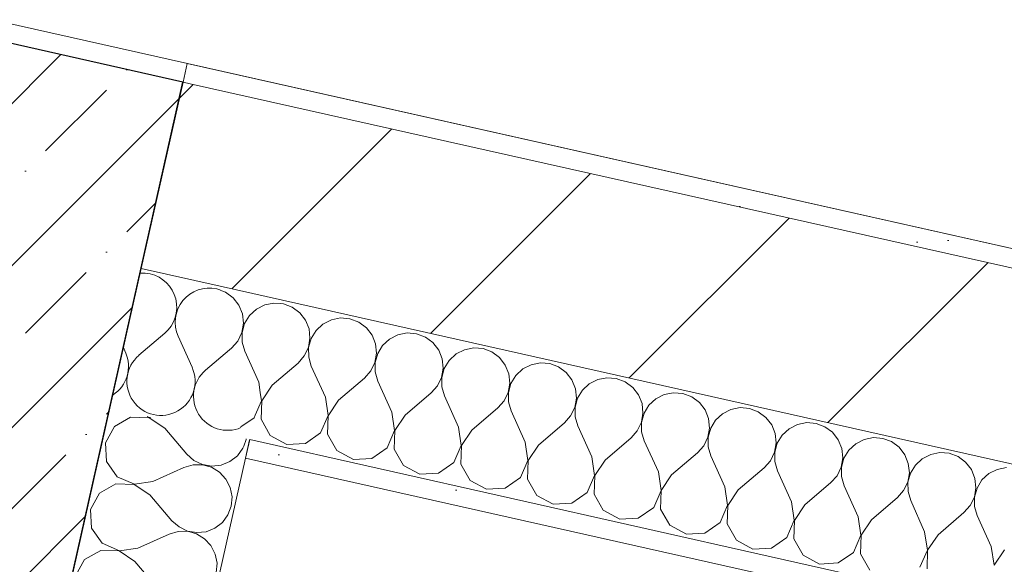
# Model space of a CAD drawing. Header units: millimetres. Extents: x -7218036 to -6523761, y 6117771 to 6337028.
# Tile 103 of 223: x -7142686 to -7141656, y 6127905 to 6128475. Entities that reach past the tile are written whole.
import ezdxf

# ---------------------------------------------------------------- set-up
doc = ezdxf.new("R2010")
doc.units = ezdxf.units.MM
doc.header["$MEASUREMENT"] = 0
doc.layers.add('S - квартира_помещение.АР', color=7, linetype='Continuous')
doc.layers.add('АР-Стены_внешние_.АР', color=7, linetype='Continuous')
doc.layers.add('АР-Стены_внешние_.АР_Ном._пера__1', color=7, linetype='Continuous', lineweight=30)
pattern_1 = [(45, (-6566190.34, 6563027.8), (-111.369318, 111.369318), [0, -105, 0, -157.5]), (110, (-6565840.34, 6563027.8), (148.001588, 53.868173), [0, -77, 0, -133])]
pattern_2 = [(45, (-6566190.34, 6562677.8), (-127.27922, 127.27922), [])]

# ---------------------------------------------------------------- blocks, each defined once
blk = doc.blocks.new('*X280', base_point=(-6566190.3, 6562677.8))
at = {"layer": 'АР-Стены_внешние_.АР_Ном._пера__1', "color": 7, "linetype": 'Continuous', "lineweight": 0}
for p, q in [((-7142451.8, 6128028.3), (-7142449.2, 6128035.3)), ((-7142449.2, 6128035.3), (-7142449.2, 6128035.9))]:
    blk.add_line(p, q, dxfattribs=at)
blk = doc.blocks.new('*X281', base_point=(-6566190.3, 6562677.8))
at = {"layer": 'АР-Стены_внешние_.АР_Ном._пера__1', "color": 7, "linetype": 'Continuous', "lineweight": 0}
for p, q in [((-7142570.2, 6128058.6), (-7142587.1, 6128048.9)), ((-7142550.6, 6128058), (-7142570.2, 6128058.6)), ((-7142553, 6128059.3), (-7142550.6, 6128058.2)), ((-7142550.6, 6128058.2), (-7142549.3, 6128058.4)), ((-7142534.4, 6128047.1), (-7142550.6, 6128058)), ((-7142587.1, 6128048.9), (-7142596.4, 6128031.8)), ((-7142534.4, 6128047.1), (-7142511.2, 6128020)), ((-7142596.4, 6128031.8), (-7142595.3, 6128012.3)), ((-7142458.5, 6128018.2), (-7142452.7, 6128026.1)), ((-7142452.7, 6128026.1), (-7142451.8, 6128028.3)), ((-7142595.3, 6128012.3), (-7142584.2, 6127996.3)), ((-7142511.2, 6128020), (-7142503.9, 6128013.4)), ((-7142503.9, 6128013.4), (-7142495, 6128009.1)), ((-7142475.5, 6128008.5), (-7142466.3, 6128012.1)), ((-7142466.3, 6128012.1), (-7142458.5, 6128018.2)), ((-7142546.9, 6127991.4), (-7142514.4, 6128006)), ((-7142504.9, 6128008.8), (-7142514.4, 6128006)), ((-7142495, 6128008.9), (-7142504.9, 6128008.8)), ((-7142495, 6128009.1), (-7142485.3, 6128007.5)), ((-7142485.5, 6128006.2), (-7142495, 6128008.9)), ((-7142477.1, 6128001.1), (-7142485.5, 6128006.2)), ((-7142485.3, 6128007.5), (-7142475.5, 6128008.5)), ((-7142470.4, 6127993.9), (-7142477.1, 6128001.1)), ((-7142584.2, 6127996.3), (-7142566.2, 6127988.5)), ((-7142566.2, 6127988.5), (-7142546.9, 6127991.4)), ((-7142465.9, 6127985.1), (-7142470.4, 6127993.9)), ((-7142602.8, 6127979.2), (-7142612.1, 6127962.1)), ((-7142585.8, 6127988.9), (-7142602.8, 6127979.2)), ((-7142566.3, 6127988.3), (-7142585.8, 6127988.9)), ((-7142550.1, 6127977.4), (-7142566.3, 6127988.3)), ((-7142464, 6127975.4), (-7142465.9, 6127985.1)), ((-7142550.1, 6127977.4), (-7142526.9, 6127950.3)), ((-7142464.9, 6127965.6), (-7142464, 6127975.4)), ((-7142612.1, 6127962.1), (-7142611, 6127942.6)), ((-7142468.3, 6127956.4), (-7142464.9, 6127965.6)), ((-7142526.9, 6127950.3), (-7142519.5, 6127943.7)), ((-7142482, 6127942.4), (-7142474.2, 6127948.5)), ((-7142474.2, 6127948.5), (-7142468.3, 6127956.4)), ((-7142611, 6127942.6), (-7142599.8, 6127926.6)), ((-7142520.5, 6127939.1), (-7142530, 6127936.3)), ((-7142510.7, 6127939.2), (-7142520.5, 6127939.1)), ((-7142519.5, 6127943.7), (-7142510.6, 6127939.4)), ((-7142501.2, 6127936.5), (-7142510.7, 6127939.2)), ((-7142510.6, 6127939.4), (-7142500.9, 6127937.8)), ((-7142500.9, 6127937.8), (-7142491.1, 6127938.8)), ((-7142491.1, 6127938.8), (-7142482, 6127942.4)), ((-7142562.6, 6127921.7), (-7142530, 6127936.3)), ((-7142492.8, 6127931.4), (-7142501.2, 6127936.5)), ((-7142486.1, 6127924.2), (-7142492.8, 6127931.4)), ((-7142601.5, 6127919.2), (-7142618.4, 6127909.5)), ((-7142582, 6127918.6), (-7142601.5, 6127919.2)), ((-7142599.8, 6127926.6), (-7142581.9, 6127918.8)), ((-7142565.7, 6127907.7), (-7142582, 6127918.6)), ((-7142581.9, 6127918.8), (-7142562.6, 6127921.7)), ((-7142481.6, 6127915.4), (-7142486.1, 6127924.2)), ((-7142618.4, 6127909.5), (-7142627.7, 6127892.4)), ((-7142565.7, 6127907.7), (-7142542.5, 6127880.6)), ((-7142479.7, 6127905.8), (-7142481.6, 6127915.4)), ((-7142480.5, 6127895.9), (-7142479.7, 6127905.8)), ((-7142627.7, 6127892.4), (-7142626.6, 6127872.9)), ((-7142489.8, 6127878.8), (-7142484, 6127886.7)), ((-7142484, 6127886.7), (-7142480.5, 6127895.9)), ((-7142542.5, 6127880.6), (-7142535.2, 6127874)), ((-7142497.6, 6127872.8), (-7142489.8, 6127878.8)), ((-7142626.6, 6127872.9), (-7142615.5, 6127856.9)), ((-7142578.2, 6127852), (-7142545.7, 6127866.6)), ((-7142536.2, 6127869.4), (-7142545.7, 6127866.6)), ((-7142526.3, 6127869.5), (-7142536.2, 6127869.4)), ((-7142535.2, 6127874), (-7142526.3, 6127869.8)), ((-7142526.3, 6127869.8), (-7142516.6, 6127868.1)), ((-7142516.8, 6127866.9), (-7142526.3, 6127869.5)), ((-7142508.4, 6127861.7), (-7142516.8, 6127866.9)), ((-7142516.6, 6127868.1), (-7142506.8, 6127869.1)), ((-7142506.8, 6127869.1), (-7142497.6, 6127872.8)), ((-7142615.5, 6127856.9), (-7142597.5, 6127849.2)), ((-7142501.7, 6127854.5), (-7142508.4, 6127861.7)), ((-7142617.1, 6127849.5), (-7142634.1, 6127839.9)), ((-7142597.6, 6127848.9), (-7142617.1, 6127849.5)), ((-7142581.4, 6127838.1), (-7142597.6, 6127848.9)), ((-7142597.5, 6127849.2), (-7142578.2, 6127852)), ((-7142497.3, 6127845.7), (-7142501.7, 6127854.5)), ((-7142495.4, 6127836.1), (-7142497.3, 6127845.7)), ((-7142634.1, 6127839.9), (-7142643.4, 6127822.7)), ((-7142581.4, 6127838.1), (-7142558.2, 6127810.9)), ((-7142496.2, 6127826.2), (-7142495.4, 6127836.1)), ((-7142499.6, 6127817), (-7142496.2, 6127826.2)), ((-7142643.4, 6127822.7), (-7142642.3, 6127803.2)), ((-7142505.5, 6127809.1), (-7142499.6, 6127817)), ((-7142558.2, 6127810.9), (-7142550.8, 6127804.3)), ((-7142550.8, 6127804.3), (-7142541.9, 6127800.1)), ((-7142513.3, 6127803.1), (-7142505.5, 6127809.1)), ((-7142642.3, 6127803.2), (-7142631.1, 6127787.2)), ((-7142593.9, 6127782.3), (-7142561.3, 6127796.9)), ((-7142551.9, 6127799.7), (-7142561.3, 6127796.9)), ((-7142542, 6127799.8), (-7142551.9, 6127799.7)), ((-7142532.5, 6127797.2), (-7142542, 6127799.8)), ((-7142541.9, 6127800.1), (-7142532.2, 6127798.4)), ((-7142524.1, 6127792), (-7142532.5, 6127797.2)), ((-7142532.2, 6127798.4), (-7142522.4, 6127799.4)), ((-7142522.4, 6127799.4), (-7142513.3, 6127803.1)), ((-7142631.1, 6127787.2), (-7142613.2, 6127779.5)), ((-7142517.4, 6127784.8), (-7142524.1, 6127792)), ((-7142512.9, 6127776), (-7142517.4, 6127784.8)), ((-7142632.8, 6127779.8), (-7142649.7, 6127770.2)), ((-7142613.3, 6127779.2), (-7142632.8, 6127779.8)), ((-7142597, 6127768.4), (-7142613.3, 6127779.2)), ((-7142613.2, 6127779.5), (-7142593.9, 6127782.3)), ((-7142511, 6127766.4), (-7142512.9, 6127776)), ((-7142649.7, 6127770.2), (-7142659, 6127753)), ((-7142597, 6127768.4), (-7142573.8, 6127741.2)), ((-7142511.8, 6127756.5), (-7142511, 6127766.4)), ((-7142659, 6127753), (-7142657.9, 6127733.5)), ((-7142515.3, 6127747.3), (-7142511.8, 6127756.5)), ((-7142521.1, 6127739.4), (-7142515.3, 6127747.3)), ((-7142657.9, 6127733.5), (-7142646.8, 6127717.5)), ((-7142573.8, 6127741.2), (-7142566.5, 6127734.7)), ((-7142566.5, 6127734.7), (-7142557.6, 6127730.4)), ((-7142538.1, 6127729.7), (-7142528.9, 6127733.4)), ((-7142528.9, 6127733.4), (-7142521.1, 6127739.4)), ((-7142609.5, 6127712.6), (-7142577, 6127727.3)), ((-7142567.5, 6127730), (-7142577, 6127727.3)), ((-7142557.7, 6127730.1), (-7142567.5, 6127730)), ((-7142548.2, 6127727.5), (-7142557.7, 6127730.1)), ((-7142557.6, 6127730.4), (-7142547.9, 6127728.7)), ((-7142539.7, 6127722.3), (-7142548.2, 6127727.5)), ((-7142547.9, 6127728.7), (-7142538.1, 6127729.7)), ((-7142533, 6127715.1), (-7142539.7, 6127722.3)), ((-7142646.8, 6127717.5), (-7142628.8, 6127709.8)), ((-7142628.8, 6127709.8), (-7142609.5, 6127712.6)), ((-7142528.6, 6127706.3), (-7142533, 6127715.1)), ((-7142648.4, 6127710.2), (-7142665.4, 6127700.5)), ((-7142628.9, 6127709.5), (-7142648.4, 6127710.2)), ((-7142612.7, 6127698.7), (-7142628.9, 6127709.5)), ((-7142526.7, 6127696.7), (-7142528.6, 6127706.3)), ((-7142665.4, 6127700.5), (-7142674.7, 6127683.3)), ((-7142612.7, 6127698.7), (-7142589.5, 6127671.5)), ((-7142527.5, 6127686.9), (-7142526.7, 6127696.7)), ((-7142674.7, 6127683.3), (-7142673.6, 6127663.8)), ((-7142530.9, 6127677.6), (-7142527.5, 6127686.9)), ((-7142589.5, 6127671.5), (-7142582.1, 6127665)), ((-7142536.8, 6127669.7), (-7142530.9, 6127677.6)), ((-7142673.6, 6127663.8), (-7142662.4, 6127647.8)), ((-7142583.2, 6127660.3), (-7142592.6, 6127657.6)), ((-7142573.3, 6127660.4), (-7142583.2, 6127660.3)), ((-7142582.1, 6127665), (-7142573.2, 6127660.7)), ((-7142563.8, 6127657.8), (-7142573.3, 6127660.4)), ((-7142573.2, 6127660.7), (-7142563.5, 6127659)), ((-7142563.5, 6127659), (-7142553.7, 6127660)), ((-7142553.7, 6127660), (-7142544.6, 6127663.7)), ((-7142544.6, 6127663.7), (-7142536.8, 6127669.7)), ((-7142625.2, 6127642.9), (-7142592.6, 6127657.6)), ((-7142555.4, 6127652.7), (-7142563.8, 6127657.8)), ((-7142548.7, 6127645.4), (-7142555.4, 6127652.7)), ((-7142664.1, 6127640.5), (-7142681, 6127630.8)), ((-7142644.6, 6127639.8), (-7142664.1, 6127640.5)), ((-7142662.4, 6127647.8), (-7142644.5, 6127640.1)), ((-7142628.3, 6127629), (-7142644.6, 6127639.8)), ((-7142644.5, 6127640.1), (-7142625.2, 6127642.9)), ((-7142544.2, 6127636.7), (-7142548.7, 6127645.4)), ((-7142681, 6127630.8), (-7142690.3, 6127613.6)), ((-7142628.3, 6127629), (-7142605.1, 6127601.8)), ((-7142542.3, 6127627), (-7142544.2, 6127636.7)), ((-7142543.1, 6127617.2), (-7142542.3, 6127627)), ((-7142690.3, 6127613.6), (-7142689.2, 6127594.1)), ((-7142546.6, 6127607.9), (-7142543.1, 6127617.2)), ((-7142605.1, 6127601.8), (-7142597.8, 6127595.3)), ((-7142560.2, 6127594), (-7142552.4, 6127600)), ((-7142552.4, 6127600), (-7142546.6, 6127607.9)), ((-7142689.2, 6127594.1), (-7142678.1, 6127578.1)), ((-7142640.8, 6127573.2), (-7142608.3, 6127587.9)), ((-7142598.8, 6127590.6), (-7142608.3, 6127587.9)), ((-7142589, 6127590.7), (-7142598.8, 6127590.6)), ((-7142597.8, 6127595.3), (-7142588.9, 6127591)), ((-7142579.5, 6127588.1), (-7142589, 6127590.7)), ((-7142588.9, 6127591), (-7142579.2, 6127589.3)), ((-7142571, 6127583), (-7142579.5, 6127588.1)), ((-7142579.2, 6127589.3), (-7142569.4, 6127590.3)), ((-7142569.4, 6127590.3), (-7142560.2, 6127594)), ((-7142678.1, 6127578.1), (-7142660.2, 6127570.4)), ((-7142564.3, 6127575.7), (-7142571, 6127583)), ((-7142679.7, 6127570.8), (-7142696.7, 6127561.1)), ((-7142660.2, 6127570.1), (-7142679.7, 6127570.8)), ((-7142660.2, 6127570.4), (-7142640.8, 6127573.2)), ((-7142644, 6127559.3), (-7142660.2, 6127570.1)), ((-7142559.9, 6127567), (-7142564.3, 6127575.7)), ((-7142558, 6127557.3), (-7142559.9, 6127567)), ((-7142696.7, 6127561.1), (-7142706, 6127543.9)), ((-7142644, 6127559.3), (-7142620.8, 6127532.1)), ((-7142558.8, 6127547.5), (-7142558, 6127557.3)), ((-7142562.2, 6127538.2), (-7142558.8, 6127547.5)), ((-7142706, 6127543.9), (-7142704.9, 6127524.4)), ((-7142568.1, 6127530.3), (-7142562.2, 6127538.2)), ((-7142620.8, 6127532.1), (-7142613.4, 6127525.6)), ((-7142613.4, 6127525.6), (-7142604.5, 6127521.3)), ((-7142575.9, 6127524.3), (-7142568.1, 6127530.3)), ((-7142704.9, 6127524.4), (-7142693.7, 6127508.4)), ((-7142656.5, 6127503.5), (-7142623.9, 6127518.2)), ((-7142614.5, 6127520.9), (-7142623.9, 6127518.2)), ((-7142604.6, 6127521), (-7142614.5, 6127520.9)), ((-7142595.1, 6127518.4), (-7142604.6, 6127521)), ((-7142604.5, 6127521.3), (-7142594.8, 6127519.6)), ((-7142586.7, 6127513.3), (-7142595.1, 6127518.4)), ((-7142594.8, 6127519.6), (-7142585, 6127520.6)), ((-7142585, 6127520.6), (-7142575.9, 6127524.3)), ((-7142693.7, 6127508.4), (-7142675.8, 6127500.7)), ((-7142580, 6127506), (-7142586.7, 6127513.3)), ((-7142575.5, 6127497.3), (-7142580, 6127506)), ((-7142695.4, 6127501.1), (-7142712.3, 6127491.4)), ((-7142675.9, 6127500.4), (-7142695.4, 6127501.1)), ((-7142659.6, 6127489.6), (-7142675.9, 6127500.4)), ((-7142675.8, 6127500.7), (-7142656.5, 6127503.5)), ((-7142573.6, 6127487.6), (-7142575.5, 6127497.3)), ((-7142712.3, 6127491.4), (-7142721.6, 6127474.2)), ((-7142659.6, 6127489.6), (-7142636.4, 6127462.4)), ((-7142574.4, 6127477.8), (-7142573.6, 6127487.6)), ((-7142721.6, 6127474.2), (-7142720.5, 6127454.7)), ((-7142577.9, 6127468.6), (-7142574.4, 6127477.8)), ((-7142583.7, 6127460.6), (-7142577.9, 6127468.6)), ((-7142720.5, 6127454.7), (-7142709.4, 6127438.7)), ((-7142636.4, 6127462.4), (-7142629.1, 6127455.9)), ((-7142629.1, 6127455.9), (-7142620.2, 6127451.6)), ((-7142600.7, 6127450.9), (-7142591.5, 6127454.6)), ((-7142591.5, 6127454.6), (-7142583.7, 6127460.6)), ((-7142672.1, 6127433.8), (-7142639.6, 6127448.5)), ((-7142630.1, 6127451.2), (-7142639.6, 6127448.5)), ((-7142620.3, 6127451.3), (-7142630.1, 6127451.2)), ((-7142610.8, 6127448.7), (-7142620.3, 6127451.3)), ((-7142620.2, 6127451.6), (-7142610.5, 6127449.9)), ((-7142602.3, 6127443.6), (-7142610.8, 6127448.7)), ((-7142610.5, 6127449.9), (-7142600.7, 6127450.9)), ((-7142595.6, 6127436.4), (-7142602.3, 6127443.6)), ((-7142709.4, 6127438.7), (-7142691.5, 6127431)), ((-7142691.5, 6127431), (-7142672.1, 6127433.8)), ((-7142591.2, 6127427.6), (-7142595.6, 6127436.4)), ((-7142711, 6127431.4), (-7142728, 6127421.7)), ((-7142691.5, 6127430.7), (-7142711, 6127431.4)), ((-7142675.3, 6127419.9), (-7142691.5, 6127430.7)), ((-7142589.3, 6127417.9), (-7142591.2, 6127427.6)), ((-7142728, 6127421.7), (-7142737.3, 6127404.5)), ((-7142675.3, 6127419.9), (-7142652.1, 6127392.7)), ((-7142590.1, 6127408.1), (-7142589.3, 6127417.9)), ((-7142737.3, 6127404.5), (-7142736.2, 6127385.1)), ((-7142593.5, 6127398.9), (-7142590.1, 6127408.1)), ((-7142652.1, 6127392.7), (-7142644.7, 6127386.2)), ((-7142599.4, 6127390.9), (-7142593.5, 6127398.9)), ((-7142736.2, 6127385.1), (-7142725, 6127369.1)), ((-7142645.8, 6127381.6), (-7142655.2, 6127378.8)), ((-7142635.9, 6127381.6), (-7142645.8, 6127381.6)), ((-7142644.7, 6127386.2), (-7142635.9, 6127381.9)), ((-7142635.9, 6127381.9), (-7142626.1, 6127380.2)), ((-7142626.4, 6127379), (-7142635.9, 6127381.6)), ((-7142616.3, 6127381.2), (-7142607.2, 6127384.9)), ((-7142607.2, 6127384.9), (-7142599.4, 6127390.9)), ((-7142687.8, 6127364.1), (-7142655.2, 6127378.8)), ((-7142618, 6127373.9), (-7142626.4, 6127379)), ((-7142626.1, 6127380.2), (-7142616.3, 6127381.2)), ((-7142611.3, 6127366.7), (-7142618, 6127373.9)), ((-7142726.7, 6127361.7), (-7142743.6, 6127352)), ((-7142707.2, 6127361), (-7142726.7, 6127361.7)), ((-7142725, 6127369.1), (-7142707.1, 6127361.3)), ((-7142690.9, 6127350.2), (-7142707.2, 6127361)), ((-7142707.1, 6127361.3), (-7142687.8, 6127364.1)), ((-7142606.8, 6127357.9), (-7142611.3, 6127366.7)), ((-7142743.6, 6127352), (-7142752.9, 6127334.9)), ((-7142604.9, 6127348.2), (-7142606.8, 6127357.9)), ((-7142690.9, 6127350.2), (-7142667.7, 6127323)), ((-7142605.7, 6127338.4), (-7142604.9, 6127348.2)), ((-7142752.9, 6127334.9), (-7142751.9, 6127315.4)), ((-7142609.2, 6127329.2), (-7142605.7, 6127338.4)), ((-7142667.7, 6127323), (-7142660.4, 6127316.5)), ((-7142622.8, 6127315.2), (-7142615.1, 6127321.2)), ((-7142615.1, 6127321.2), (-7142609.2, 6127329.2)), ((-7142751.9, 6127315.4), (-7142740.7, 6127299.4)), ((-7142661.4, 6127311.9), (-7142670.9, 6127309.1)), ((-7142651.6, 6127311.9), (-7142661.4, 6127311.9)), ((-7142660.4, 6127316.5), (-7142651.5, 6127312.2)), ((-7142642.1, 6127309.3), (-7142651.6, 6127311.9)), ((-7142651.5, 6127312.2), (-7142641.8, 6127310.5)), ((-7142633.6, 6127304.2), (-7142642.1, 6127309.3)), ((-7142641.8, 6127310.5), (-7142632, 6127311.6)), ((-7142632, 6127311.6), (-7142622.8, 6127315.2)), ((-7142740.7, 6127299.4), (-7142722.8, 6127291.6)), ((-7142703.5, 6127294.5), (-7142670.9, 6127309.1)), ((-7142626.9, 6127297), (-7142633.6, 6127304.2)), ((-7142742.3, 6127292), (-7142759.3, 6127282.3)), ((-7142722.8, 6127291.3), (-7142742.3, 6127292)), ((-7142722.8, 6127291.6), (-7142703.5, 6127294.5)), ((-7142706.6, 6127280.5), (-7142722.8, 6127291.3)), ((-7142622.5, 6127288.2), (-7142626.9, 6127297)), ((-7142759.3, 6127282.3), (-7142768.6, 6127265.2)), ((-7142706.6, 6127280.5), (-7142683.4, 6127253.3)), ((-7142620.6, 6127278.5), (-7142622.5, 6127288.2)), ((-7142621.4, 6127268.7), (-7142620.6, 6127278.5)), ((-7142624.9, 6127259.5), (-7142621.4, 6127268.7)), ((-7142768.6, 6127265.2), (-7142767.5, 6127245.7)), ((-7142630.7, 6127251.6), (-7142624.9, 6127259.5)), ((-7142683.4, 6127253.3), (-7142676, 6127246.8)), ((-7142638.5, 6127245.5), (-7142630.7, 6127251.6)), ((-7142767.5, 6127245.7), (-7142756.3, 6127229.7)), ((-7142719.1, 6127224.8), (-7142686.5, 6127239.4)), ((-7142677.1, 6127242.2), (-7142686.5, 6127239.4)), ((-7142667.2, 6127242.2), (-7142677.1, 6127242.2)), ((-7142676, 6127246.8), (-7142667.2, 6127242.5)), ((-7142667.2, 6127242.5), (-7142657.4, 6127240.8)), ((-7142657.7, 6127239.6), (-7142667.2, 6127242.2)), ((-7142649.3, 6127234.5), (-7142657.7, 6127239.6)), ((-7142657.4, 6127240.8), (-7142647.6, 6127241.9)), ((-7142647.6, 6127241.9), (-7142638.5, 6127245.5)), ((-7142756.3, 6127229.7), (-7142738.4, 6127221.9)), ((-7142642.6, 6127227.3), (-7142649.3, 6127234.5)), ((-7142638.1, 6127218.5), (-7142642.6, 6127227.3)), ((-7142758, 6127222.3), (-7142774.9, 6127212.6)), ((-7142738.5, 6127221.6), (-7142758, 6127222.3)), ((-7142722.2, 6127210.8), (-7142738.5, 6127221.6)), ((-7142738.4, 6127221.9), (-7142719.1, 6127224.8)), ((-7142636.2, 6127208.8), (-7142638.1, 6127218.5)), ((-7142774.9, 6127212.6), (-7142784.2, 6127195.5)), ((-7142722.2, 6127210.8), (-7142699.1, 6127183.7)), ((-7142637, 6127199), (-7142636.2, 6127208.8)), ((-7142640.5, 6127189.8), (-7142637, 6127199)), ((-7142784.2, 6127195.5), (-7142783.2, 6127176)), ((-7142646.4, 6127181.9), (-7142640.5, 6127189.8)), ((-7142783.2, 6127176), (-7142772, 6127160)), ((-7142699.1, 6127183.7), (-7142691.7, 6127177.1)), ((-7142691.7, 6127177.1), (-7142682.8, 6127172.8)), ((-7142663.3, 6127172.2), (-7142654.2, 6127175.8)), ((-7142654.2, 6127175.8), (-7142646.4, 6127181.9)), ((-7142734.8, 6127155.1), (-7142702.2, 6127169.7)), ((-7142692.7, 6127172.5), (-7142702.2, 6127169.7)), ((-7142682.9, 6127172.6), (-7142692.7, 6127172.5)), ((-7142673.4, 6127169.9), (-7142682.9, 6127172.6)), ((-7142682.8, 6127172.8), (-7142673.1, 6127171.1)), ((-7142665, 6127164.8), (-7142673.4, 6127169.9)), ((-7142673.1, 6127171.1), (-7142663.3, 6127172.2)), ((-7142772, 6127160), (-7142754.1, 6127152.2)), ((-7142754.1, 6127152.2), (-7142734.8, 6127155.1)), ((-7142658.3, 6127157.6), (-7142665, 6127164.8)), ((-7142653.8, 6127148.8), (-7142658.3, 6127157.6)), ((-7142773.6, 6127152.6), (-7142790.6, 6127142.9)), ((-7142754.1, 6127152), (-7142773.6, 6127152.6)), ((-7142737.9, 6127141.1), (-7142754.1, 6127152)), ((-7142651.9, 6127139.1), (-7142653.8, 6127148.8)), ((-7142790.6, 6127142.9), (-7142799.9, 6127125.8)), ((-7142737.9, 6127141.1), (-7142714.7, 6127114)), ((-7142652.7, 6127129.3), (-7142651.9, 6127139.1)), ((-7142799.9, 6127125.8), (-7142798.8, 6127106.3)), ((-7142656.2, 6127120.1), (-7142652.7, 6127129.3)), ((-7142714.7, 6127114), (-7142707.3, 6127107.4)), ((-7142662, 6127112.2), (-7142656.2, 6127120.1)), ((-7142798.8, 6127106.3), (-7142787.6, 6127090.3)), ((-7142707.3, 6127107.4), (-7142698.5, 6127103.1)), ((-7142698.5, 6127103.1), (-7142688.8, 6127101.4)), ((-7142679, 6127102.5), (-7142669.8, 6127106.1)), ((-7142669.8, 6127106.1), (-7142662, 6127112.2)), ((-7142750.4, 6127085.4), (-7142717.8, 6127100)), ((-7142708.4, 6127102.8), (-7142717.8, 6127100)), ((-7142698.5, 6127102.9), (-7142708.4, 6127102.8)), ((-7142689, 6127100.2), (-7142698.5, 6127102.9)), ((-7142680.6, 6127095.1), (-7142689, 6127100.2)), ((-7142688.8, 6127101.4), (-7142679, 6127102.5)), ((-7142673.9, 6127087.9), (-7142680.6, 6127095.1)), ((-7142787.6, 6127090.3), (-7142772.1, 6127083.6)), ((-7142768.4, 6127082.7), (-7142750.4, 6127085.4)), ((-7142669.4, 6127079.1), (-7142673.9, 6127087.9)), ((-7142667.5, 6127069.4), (-7142669.4, 6127079.1)), ((-7142668.3, 6127060.3), (-7142667.5, 6127069.4))]:
    blk.add_line(p, q, dxfattribs=at)
blk = doc.blocks.new('Стена_119_7', base_point=(-7142815.5, 6127072.8))
at = {"layer": 'АР-Стены_внешние_.АР_Ном._пера__1', "color": 7, "linetype": 'Continuous', "lineweight": 0}
blk.add_line((-7142445.6, 6128035.1), (-7142450, 6128015.6), dxfattribs=at)
at = {"layer": 'АР-Стены_внешние_.АР_Ном._пера__1', "color": 7, "linetype": 'Continuous', "lineweight": 0, "flags": 128}
for points in [[(-7142591.9, 6128068), (-7142811.1, 6127092.3)], [(-7142664.7, 6127059.5), (-7142450, 6128015.6)]]:
    blk.add_lwpolyline(points, dxfattribs=at)
at = {"layer": 'АР-Стены_внешние_.АР', "color": 7, "lineweight": 0}
for name in ['*X281', '*X280']:
    blk.add_blockref(name, (-6566190.3, 6562677.8), dxfattribs=at)
blk = doc.blocks.new('*X349', base_point=(-6566190.3, 6562677.8))
at = {"layer": 'АР-Стены_внешние_.АР_Ном._пера__1', "color": 7, "linetype": 'Continuous', "lineweight": 0}
for p, q in [((-7142561.5, 6128123.4), (-7142534.4, 6128146.6)), ((-7142505.8, 6128110.9), (-7142520.4, 6128143.5)), ((-7142575.5, 6128126.5), (-7142577.7, 6128131.5)), ((-7142491.9, 6128107.8), (-7142466.7, 6128129.2))]:
    blk.add_line(p, q, dxfattribs=at)
for centre, start, end in [((-7142557.6, 6128173.8), 77.3417, 94.2295), ((-7142557.6, 6128173.8), 310.4718, 77.3417), ((-7142487.9, 6128158.1), 77.3417, 204.2116), ((-7142487.9, 6128158.1), 70.4512, 77.3417), ((-7142608.1, 6128111.9), 302.5361, 24.2116), ((-7142538.4, 6128096.2), 130.4718, 24.2116), ((-7142468.7, 6128080.6), 130.4718, 293.0328)]:
    blk.add_arc(centre, 35.7, start, end, dxfattribs=at)
blk = doc.blocks.new('*X350', base_point=(-6566190.3, 6562677.8))
at = {"layer": 'АР-Стены_внешние_.АР_Ном._пера__1', "color": 7, "linetype": 'Continuous', "lineweight": 0}
for p, q in [((-7142470.8, 6128189.5), (-7142475.9, 6128191.4)), ((-7142462.9, 6128183.6), (-7142470.8, 6128189.5)), ((-7142456.9, 6128175.8), (-7142462.9, 6128183.6)), ((-7142453.2, 6128166.7), (-7142456.9, 6128175.8)), ((-7142429.8, 6128176.2), (-7142438.6, 6128171.7)), ((-7142420.2, 6128178.1), (-7142429.8, 6128176.2)), ((-7142413.6, 6128177.6), (-7142420.2, 6128178.1)), ((-7142452.2, 6128156.9), (-7142453.2, 6128166.7)), ((-7142445.8, 6128165), (-7142451, 6128156.6)), ((-7142438.6, 6128171.7), (-7142445.8, 6128165)), ((-7142453.9, 6128147.2), (-7142452.2, 6128156.9)), ((-7142451, 6128156.6), (-7142453.6, 6128147.1)), ((-7142458.1, 6128138.3), (-7142453.9, 6128147.2)), ((-7142453.6, 6128147.1), (-7142453.5, 6128137.3)), ((-7142464.7, 6128130.9), (-7142458.1, 6128138.3)), ((-7142453.5, 6128137.3), (-7142450.7, 6128127.8)), ((-7142466.7, 6128129.2), (-7142464.7, 6128130.9)), ((-7142436.1, 6128095.2), (-7142450.7, 6128127.8)), ((-7142434.5, 6128084.5), (-7142436.1, 6128095.2)), ((-7142454.8, 6128048.4), (-7142441, 6128058)), ((-7142441, 6128058), (-7142439.9, 6128060.7))]:
    blk.add_line(p, q, dxfattribs=at)
blk = doc.blocks.new('*X351', base_point=(-6566190.3, 6562677.8))
at = {"layer": 'АР-Стены_внешние_.АР_Ном._пера__1', "color": 7, "linetype": 'Continuous', "lineweight": 0}
for p, q in [((-7142410.3, 6128177.3), (-7142413.6, 6128177.6)), ((-7142401.1, 6128173.8), (-7142410.3, 6128177.3)), ((-7142393.2, 6128168), (-7142401.1, 6128173.8)), ((-7142387.2, 6128160.2), (-7142393.2, 6128168)), ((-7142383.5, 6128151), (-7142387.2, 6128160.2)), ((-7142368.9, 6128156.1), (-7142376.1, 6128149.4)), ((-7142360.1, 6128160.6), (-7142368.9, 6128156.1)), ((-7142350.5, 6128162.5), (-7142360.1, 6128160.6)), ((-7142340.7, 6128161.7), (-7142350.5, 6128162.5)), ((-7142331.4, 6128158.2), (-7142340.7, 6128161.7)), ((-7142323.5, 6128152.3), (-7142331.4, 6128158.2)), ((-7142382.5, 6128141.2), (-7142383.5, 6128151)), ((-7142376.1, 6128149.4), (-7142381.3, 6128141)), ((-7142317.5, 6128144.5), (-7142323.5, 6128152.3)), ((-7142313.8, 6128135.4), (-7142317.5, 6128144.5)), ((-7142290.4, 6128144.9), (-7142299.2, 6128140.4)), ((-7142280.8, 6128146.8), (-7142290.4, 6128144.9)), ((-7142271, 6128146), (-7142280.8, 6128146.8)), ((-7142261.7, 6128142.5), (-7142271, 6128146)), ((-7142384.2, 6128131.5), (-7142382.5, 6128141.2)), ((-7142381.3, 6128141), (-7142383.9, 6128131.5)), ((-7142312.8, 6128125.6), (-7142313.8, 6128135.4)), ((-7142306.5, 6128133.7), (-7142311.6, 6128125.3)), ((-7142299.2, 6128140.4), (-7142306.5, 6128133.7)), ((-7142253.8, 6128136.7), (-7142261.7, 6128142.5)), ((-7142247.8, 6128128.9), (-7142253.8, 6128136.7)), ((-7142388.4, 6128122.7), (-7142384.2, 6128131.5)), ((-7142383.9, 6128131.5), (-7142383.8, 6128121.6)), ((-7142314.5, 6128115.9), (-7142312.8, 6128125.6)), ((-7142311.6, 6128125.3), (-7142314.2, 6128115.8)), ((-7142244.1, 6128119.7), (-7142247.8, 6128128.9)), ((-7142229.5, 6128124.8), (-7142236.8, 6128118.1)), ((-7142220.8, 6128129.3), (-7142229.5, 6128124.8)), ((-7142211.1, 6128131.2), (-7142220.8, 6128129.3)), ((-7142201.3, 6128130.4), (-7142211.1, 6128131.2)), ((-7142192, 6128126.9), (-7142201.3, 6128130.4)), ((-7142184.1, 6128121), (-7142192, 6128126.9)), ((-7142422.2, 6128092.1), (-7142395, 6128115.3)), ((-7142395, 6128115.3), (-7142388.4, 6128122.7)), ((-7142383.8, 6128121.6), (-7142381.1, 6128112.2)), ((-7142318.8, 6128107), (-7142314.5, 6128115.9)), ((-7142314.2, 6128115.8), (-7142314.1, 6128106)), ((-7142243.1, 6128109.9), (-7142244.1, 6128119.7)), ((-7142236.8, 6128118.1), (-7142241.9, 6128109.7)), ((-7142178.1, 6128113.2), (-7142184.1, 6128121)), ((-7142174.4, 6128104.1), (-7142178.1, 6128113.2)), ((-7142151.1, 6128113.6), (-7142159.8, 6128109.1)), ((-7142141.4, 6128115.5), (-7142151.1, 6128113.6)), ((-7142131.6, 6128114.7), (-7142141.4, 6128115.5)), ((-7142122.4, 6128111.2), (-7142131.6, 6128114.7)), ((-7142366.4, 6128079.6), (-7142381.1, 6128112.2)), ((-7142325.3, 6128099.6), (-7142318.8, 6128107)), ((-7142314.1, 6128106), (-7142311.4, 6128096.5)), ((-7142244.8, 6128100.2), (-7142243.1, 6128109.9)), ((-7142241.9, 6128109.7), (-7142244.5, 6128100.2)), ((-7142173.4, 6128094.3), (-7142174.4, 6128104.1)), ((-7142159.8, 6128109.1), (-7142167.1, 6128102.4)), ((-7142114.4, 6128105.4), (-7142122.4, 6128111.2)), ((-7142108.4, 6128097.6), (-7142114.4, 6128105.4)), ((-7142352.5, 6128076.5), (-7142325.3, 6128099.6)), ((-7142296.7, 6128063.9), (-7142311.4, 6128096.5)), ((-7142249.1, 6128091.4), (-7142244.8, 6128100.2)), ((-7142244.5, 6128100.2), (-7142244.4, 6128090.3)), ((-7142175.1, 6128084.6), (-7142173.4, 6128094.3)), ((-7142172.2, 6128094), (-7142174.8, 6128084.5)), ((-7142167.1, 6128102.4), (-7142172.2, 6128094)), ((-7142104.7, 6128088.4), (-7142108.4, 6128097.6)), ((-7142090.2, 6128093.5), (-7142097.4, 6128086.8)), ((-7142081.4, 6128098), (-7142090.2, 6128093.5)), ((-7142071.7, 6128099.9), (-7142081.4, 6128098)), ((-7142061.9, 6128099), (-7142071.7, 6128099.9)), ((-7142052.7, 6128095.6), (-7142061.9, 6128099)), ((-7142044.7, 6128089.7), (-7142052.7, 6128095.6)), ((-7142433.3, 6128075.9), (-7142434.5, 6128084.5)), ((-7142422.2, 6128092.1), (-7142433, 6128075.9)), ((-7142282.8, 6128060.8), (-7142255.6, 6128084)), ((-7142255.6, 6128084), (-7142249.1, 6128091.4)), ((-7142244.4, 6128090.3), (-7142241.7, 6128080.9)), ((-7142179.4, 6128075.7), (-7142175.1, 6128084.6)), ((-7142174.8, 6128084.5), (-7142174.7, 6128074.7)), ((-7142103.7, 6128078.6), (-7142104.7, 6128088.4)), ((-7142097.4, 6128086.8), (-7142102.5, 6128078.4)), ((-7142038.7, 6128081.9), (-7142044.7, 6128089.7)), ((-7142011.7, 6128082.3), (-7142020.5, 6128077.8)), ((-7142002, 6128084.2), (-7142011.7, 6128082.3)), ((-7141992.2, 6128083.4), (-7142002, 6128084.2)), ((-7141983, 6128079.9), (-7141992.2, 6128083.4)), ((-7142439.9, 6128060.7), (-7142433.3, 6128075.9)), ((-7142433, 6128075.9), (-7142433.6, 6128056.4)), ((-7142363.6, 6128060.3), (-7142366.4, 6128079.6)), ((-7142352.5, 6128076.5), (-7142363.3, 6128060.2)), ((-7142227, 6128048.3), (-7142241.7, 6128080.9)), ((-7142185.9, 6128068.3), (-7142179.4, 6128075.7)), ((-7142174.7, 6128074.7), (-7142172, 6128065.2)), ((-7142105.4, 6128068.9), (-7142103.7, 6128078.6)), ((-7142102.5, 6128078.4), (-7142105.1, 6128068.9)), ((-7142035, 6128072.8), (-7142038.7, 6128081.9)), ((-7142034, 6128063), (-7142035, 6128072.8)), ((-7142020.5, 6128077.8), (-7142027.7, 6128071.1)), ((-7141975, 6128074.1), (-7141983, 6128079.9)), ((-7141969, 6128066.3), (-7141975, 6128074.1)), ((-7142293.9, 6128044.6), (-7142296.7, 6128063.9)), ((-7142213.1, 6128045.2), (-7142185.9, 6128068.3)), ((-7142157.3, 6128032.6), (-7142172, 6128065.2)), ((-7142109.7, 6128060.1), (-7142105.4, 6128068.9)), ((-7142105.1, 6128068.9), (-7142105, 6128059)), ((-7142035.7, 6128053.3), (-7142034, 6128063)), ((-7142032.8, 6128062.7), (-7142035.4, 6128053.2)), ((-7142027.7, 6128071.1), (-7142032.8, 6128062.7)), ((-7141965.3, 6128057.1), (-7141969, 6128066.3)), ((-7141950.8, 6128062.2), (-7141958, 6128055.5)), ((-7141942, 6128066.7), (-7141950.8, 6128062.2)), ((-7141932.3, 6128068.6), (-7141942, 6128066.7)), ((-7141922.5, 6128067.7), (-7141932.3, 6128068.6)), ((-7141913.3, 6128064.3), (-7141922.5, 6128067.7)), ((-7141905.3, 6128058.4), (-7141913.3, 6128064.3)), ((-7142433.6, 6128056.4), (-7142424, 6128039.4)), ((-7142371.3, 6128042.4), (-7142363.6, 6128060.3)), ((-7142363.3, 6128060.2), (-7142364, 6128040.7)), ((-7142282.8, 6128060.8), (-7142293.6, 6128044.6)), ((-7142143.4, 6128029.5), (-7142116.2, 6128052.7)), ((-7142116.2, 6128052.7), (-7142109.7, 6128060.1)), ((-7142105, 6128059), (-7142102.3, 6128049.6)), ((-7142040, 6128044.4), (-7142035.7, 6128053.3)), ((-7142035.4, 6128053.2), (-7142035.4, 6128043.4)), ((-7141964.3, 6128047.3), (-7141965.3, 6128057.1)), ((-7141958, 6128055.5), (-7141963.1, 6128047.1)), ((-7141899.3, 6128050.6), (-7141905.3, 6128058.4)), ((-7141862.6, 6128052.9), (-7141872.3, 6128051)), ((-7141852.8, 6128052.1), (-7141862.6, 6128052.9)), ((-7141843.6, 6128048.6), (-7141852.8, 6128052.1)), ((-7142387.3, 6128031.2), (-7142371.3, 6128042.4)), ((-7142301.6, 6128026.7), (-7142293.9, 6128044.6)), ((-7142293.6, 6128044.6), (-7142294.3, 6128025.1)), ((-7142224.2, 6128029), (-7142227, 6128048.3)), ((-7142213.1, 6128045.2), (-7142223.9, 6128028.9)), ((-7142087.6, 6128017), (-7142102.3, 6128049.6)), ((-7142046.5, 6128037), (-7142040, 6128044.4)), ((-7142035.4, 6128043.4), (-7142032.6, 6128033.9)), ((-7141966, 6128037.6), (-7141964.3, 6128047.3)), ((-7141963.1, 6128047.1), (-7141965.7, 6128037.6)), ((-7141895.7, 6128041.5), (-7141899.3, 6128050.6)), ((-7141894.6, 6128031.7), (-7141895.7, 6128041.5)), ((-7141881.1, 6128046.5), (-7141888.3, 6128039.8)), ((-7141872.3, 6128051), (-7141881.1, 6128046.5)), ((-7141835.7, 6128042.8), (-7141843.6, 6128048.6)), ((-7141829.6, 6128035), (-7141835.7, 6128042.8)), ((-7142424, 6128039.4), (-7142406.8, 6128030.1)), ((-7142406.8, 6128030.1), (-7142387.3, 6128031.2)), ((-7142364, 6128040.7), (-7142354.3, 6128023.8)), ((-7142154.5, 6128013.3), (-7142157.3, 6128032.6)), ((-7142073.7, 6128013.8), (-7142046.5, 6128037)), ((-7142017.9, 6128001.3), (-7142032.6, 6128033.9)), ((-7141970.3, 6128028.7), (-7141966, 6128037.6)), ((-7141965.7, 6128037.6), (-7141965.7, 6128027.7)), ((-7141896.3, 6128022), (-7141894.6, 6128031.7)), ((-7141893.4, 6128031.4), (-7141896, 6128021.9)), ((-7141888.3, 6128039.8), (-7141893.4, 6128031.4)), ((-7141826, 6128025.8), (-7141829.6, 6128035)), ((-7141811.4, 6128030.9), (-7141818.6, 6128024.2)), ((-7141802.6, 6128035.3), (-7141811.4, 6128030.9)), ((-7141792.9, 6128037.2), (-7141802.6, 6128035.3)), ((-7141783.1, 6128036.4), (-7141792.9, 6128037.2)), ((-7141773.9, 6128033), (-7141783.1, 6128036.4)), ((-7141766, 6128027.1), (-7141773.9, 6128033)), ((-7142354.3, 6128023.8), (-7142337.1, 6128014.4)), ((-7142317.6, 6128015.5), (-7142301.6, 6128026.7)), ((-7142294.3, 6128025.1), (-7142284.6, 6128008.1)), ((-7142231.9, 6128011.1), (-7142224.2, 6128029)), ((-7142223.9, 6128028.9), (-7142224.6, 6128009.4)), ((-7142143.4, 6128029.5), (-7142154.2, 6128013.3)), ((-7142004, 6127998.2), (-7141976.8, 6128021.4)), ((-7141976.8, 6128021.4), (-7141970.3, 6128028.7)), ((-7141965.7, 6128027.7), (-7141962.9, 6128018.2)), ((-7141900.6, 6128013.1), (-7141896.3, 6128022)), ((-7141896, 6128021.9), (-7141896, 6128012.1)), ((-7141824.9, 6128016), (-7141826, 6128025.8)), ((-7141818.6, 6128024.2), (-7141823.7, 6128015.8)), ((-7141759.9, 6128019.3), (-7141766, 6128027.1)), ((-7141723.2, 6128021.6), (-7141732.9, 6128019.7)), ((-7141713.4, 6128020.8), (-7141723.2, 6128021.6)), ((-7141704.2, 6128017.3), (-7141713.4, 6128020.8)), ((-7142337.1, 6128014.4), (-7142317.6, 6128015.5)), ((-7142247.9, 6127999.9), (-7142231.9, 6128011.1)), ((-7142162.2, 6127995.4), (-7142154.5, 6128013.3)), ((-7142154.2, 6128013.3), (-7142154.9, 6127993.7)), ((-7142084.8, 6127997.7), (-7142087.6, 6128017)), ((-7142073.7, 6128013.8), (-7142084.5, 6127997.6)), ((-7141948.2, 6127985.7), (-7141962.9, 6128018.2)), ((-7141907.1, 6128005.7), (-7141900.6, 6128013.1)), ((-7141896, 6128012.1), (-7141893.2, 6128002.6)), ((-7141826.6, 6128006.3), (-7141824.9, 6128016)), ((-7141823.7, 6128015.8), (-7141826.3, 6128006.3)), ((-7141756.3, 6128010.2), (-7141759.9, 6128019.3)), ((-7141755.2, 6128000.4), (-7141756.3, 6128010.2)), ((-7141741.7, 6128015.2), (-7141748.9, 6128008.5)), ((-7141732.9, 6128019.7), (-7141741.7, 6128015.2)), ((-7141696.3, 6128011.5), (-7141704.2, 6128017.3)), ((-7141690.2, 6128003.7), (-7141696.3, 6128011.5)), ((-7142284.6, 6128008.1), (-7142267.4, 6127998.8)), ((-7142267.4, 6127998.8), (-7142247.9, 6127999.9)), ((-7142224.6, 6128009.4), (-7142214.9, 6127992.5)), ((-7142015.1, 6127982), (-7142017.9, 6128001.3)), ((-7141934.3, 6127982.5), (-7141907.1, 6128005.7)), ((-7141878.6, 6127970), (-7141893.2, 6128002.6)), ((-7141830.9, 6127997.4), (-7141826.6, 6128006.3)), ((-7141826.3, 6128006.3), (-7141826.3, 6127996.4)), ((-7141756.9, 6127990.7), (-7141755.2, 6128000.4)), ((-7141754, 6128000.1), (-7141756.7, 6127990.6)), ((-7141748.9, 6128008.5), (-7141754, 6128000.1)), ((-7141686.6, 6127994.5), (-7141690.2, 6128003.7)), ((-7141672, 6127999.6), (-7141679.2, 6127992.9)), ((-7141663.2, 6128004), (-7141672, 6127999.6)), ((-7141653.5, 6128005.9), (-7141663.2, 6128004)), ((-7142214.9, 6127992.5), (-7142197.7, 6127983.1)), ((-7142178.2, 6127984.2), (-7142162.2, 6127995.4)), ((-7142154.9, 6127993.7), (-7142145.2, 6127976.8)), ((-7142092.5, 6127979.7), (-7142084.8, 6127997.7)), ((-7142084.5, 6127997.6), (-7142085.2, 6127978.1)), ((-7142004, 6127998.2), (-7142014.8, 6127982)), ((-7141864.6, 6127966.9), (-7141837.4, 6127990.1)), ((-7141837.4, 6127990.1), (-7141830.9, 6127997.4)), ((-7141826.3, 6127996.4), (-7141823.5, 6127986.9)), ((-7141761.2, 6127981.8), (-7141756.9, 6127990.7)), ((-7141756.7, 6127990.6), (-7141756.6, 6127980.7)), ((-7141685.6, 6127984.7), (-7141686.6, 6127994.5)), ((-7141679.2, 6127992.9), (-7141684.3, 6127984.4)), ((-7142197.7, 6127983.1), (-7142178.2, 6127984.2)), ((-7142108.5, 6127968.6), (-7142092.5, 6127979.7)), ((-7142022.8, 6127964.1), (-7142015.1, 6127982)), ((-7142014.8, 6127982), (-7142015.5, 6127962.4)), ((-7141945.4, 6127966.4), (-7141948.2, 6127985.7)), ((-7141934.3, 6127982.5), (-7141945.1, 6127966.3)), ((-7141808.9, 6127954.4), (-7141823.5, 6127986.9)), ((-7141767.8, 6127974.4), (-7141761.2, 6127981.8)), ((-7141756.6, 6127980.7), (-7141753.8, 6127971.3)), ((-7141687.2, 6127975), (-7141685.6, 6127984.7)), ((-7141684.3, 6127984.4), (-7141687, 6127974.9)), ((-7142145.2, 6127976.8), (-7142128, 6127967.5)), ((-7142085.2, 6127978.1), (-7142075.5, 6127961.2)), ((-7141875.7, 6127950.7), (-7141878.6, 6127970)), ((-7141794.9, 6127951.2), (-7141767.8, 6127974.4)), ((-7141739.2, 6127938.7), (-7141753.8, 6127971.3)), ((-7141691.5, 6127966.1), (-7141687.2, 6127975)), ((-7141687, 6127974.9), (-7141686.9, 6127965.1)), ((-7142128, 6127967.5), (-7142108.5, 6127968.6)), ((-7142075.5, 6127961.2), (-7142058.3, 6127951.8)), ((-7142038.9, 6127952.9), (-7142022.8, 6127964.1)), ((-7142015.5, 6127962.4), (-7142005.8, 6127945.5)), ((-7141953.2, 6127948.4), (-7141945.4, 6127966.4)), ((-7141945.1, 6127966.3), (-7141945.8, 6127946.8)), ((-7141864.6, 6127966.9), (-7141875.4, 6127950.6)), ((-7141725.2, 6127935.6), (-7141698.1, 6127958.8)), ((-7141698.1, 6127958.8), (-7141691.5, 6127966.1)), ((-7141686.9, 6127965.1), (-7141684.1, 6127955.6)), ((-7142058.3, 6127951.8), (-7142038.9, 6127952.9)), ((-7141969.2, 6127937.3), (-7141953.2, 6127948.4)), ((-7141883.5, 6127932.8), (-7141875.7, 6127950.7)), ((-7141875.4, 6127950.6), (-7141876.1, 6127931.1)), ((-7141806, 6127935.1), (-7141808.9, 6127954.4)), ((-7141794.9, 6127951.2), (-7141805.7, 6127935)), ((-7141669.5, 6127923.1), (-7141684.1, 6127955.6)), ((-7142005.8, 6127945.5), (-7141988.6, 6127936.2)), ((-7141945.8, 6127946.8), (-7141936.1, 6127929.8)), ((-7141736.3, 6127919.4), (-7141739.2, 6127938.7)), ((-7141988.6, 6127936.2), (-7141969.2, 6127937.3)), ((-7141936.1, 6127929.8), (-7141919, 6127920.5)), ((-7141899.5, 6127921.6), (-7141883.5, 6127932.8)), ((-7141876.1, 6127931.1), (-7141866.4, 6127914.2)), ((-7141813.8, 6127917.1), (-7141806, 6127935.1)), ((-7141805.7, 6127935), (-7141806.4, 6127915.5)), ((-7141725.2, 6127935.6), (-7141736.1, 6127919.3)), ((-7141919, 6127920.5), (-7141899.5, 6127921.6)), ((-7141829.8, 6127906), (-7141813.8, 6127917.1)), ((-7141744.1, 6127901.5), (-7141736.3, 6127919.4)), ((-7141736.1, 6127919.3), (-7141736.7, 6127899.8)), ((-7141666.6, 6127903.8), (-7141669.5, 6127923.1)), ((-7141655.5, 6127919.9), (-7141666.4, 6127903.7)), ((-7141866.4, 6127914.2), (-7141849.3, 6127904.9)), ((-7141806.4, 6127915.5), (-7141796.7, 6127898.5)), ((-7141849.3, 6127904.9), (-7141829.8, 6127906))]:
    blk.add_line(p, q, dxfattribs=at)
blk = doc.blocks.new('Стена_156_7', base_point=(-7142537.2, 6128311.9))
at = {"layer": 'АР-Стены_внешние_.АР', "linetype": 'Continuous', "lineweight": 0, "true_color": 0x000000}
h = blk.add_hatch(dxfattribs=at)
h.set_pattern_fill('ШТУКАТУРКА__ГИПС_01_0007', color=18, style=0, pattern_type=2)
h.set_pattern_definition(pattern_1)
h.paths.add_polyline_path([(-7142515.2, 6128409.5), (-7142507.7, 6128407.8), (-7142510.9, 6128429)])
h = blk.add_hatch(dxfattribs=at)
h.set_pattern_fill('ШТУКАТУРКА__ГИПС_01_0007', color=18, style=0, pattern_type=2)
h.set_pattern_definition(pattern_1)
h.paths.add_polyline_path([(-7141349.3, 6128168.2), (-7142510.9, 6128429), (-7142507.7, 6128407.8), (-7141353.7, 6128148.6)])
h = blk.add_hatch(dxfattribs=at)
h.set_pattern_fill('БЛОКИ_БЕТОННЫЕ_ЭФФЕКТИВН_76', color=18, style=0, pattern_type=2)
h.set_pattern_definition(pattern_2)
h.paths.add_polyline_path([(-7142476.5, 6128195.8), (-7142507.7, 6128407.8), (-7142515.2, 6128409.5), (-7142559.1, 6128214.4)])
h = blk.add_hatch(dxfattribs=at)
h.set_pattern_fill('БЛОКИ_БЕТОННЫЕ_ЭФФЕКТИВН_76', color=18, style=0, pattern_type=2)
h.set_pattern_definition(pattern_2)
h.paths.add_polyline_path([(-7141334.2, 6128144.3), (-7142507.7, 6128407.8), (-7142476.5, 6128195.8), (-7141378, 6127949.1)])
h = blk.add_hatch(dxfattribs=at)
h.set_pattern_fill('ШТУКАТУРКА__ГИПС_01_0007', color=18, style=0, pattern_type=2)
h.set_pattern_definition(pattern_1)
h.paths.add_polyline_path([(-7142450, 6128015.6), (-7140976.2, 6127684.6), (-7140995.3, 6127709.4), (-7142445.6, 6128035.1)])
at = {"layer": 'АР-Стены_внешние_.АР_Ном._пера__1', "color": 7, "linetype": 'Continuous', "lineweight": 15}
for p, q in [((-7142507.7, 6128407.8), (-7142515.2, 6128409.5)), ((-7141353.7, 6128148.6), (-7142507.7, 6128407.8)), ((-7142476.5, 6128195.8), (-7142559.1, 6128214.4)), ((-7142476.5, 6128195.8), (-7141378, 6127949.1))]:
    blk.add_line(p, q, dxfattribs=at)
at = {"layer": 'АР-Стены_внешние_.АР_Ном._пера__1', "color": 7, "linetype": 'Continuous', "lineweight": 0}
for q in [(-7142450, 6128015.6), (-7141215.8, 6127758.9)]:
    blk.add_line((-7142445.6, 6128035.1), q, dxfattribs=at)
at = {"layer": 'АР-Стены_внешние_.АР_Ном._пера__1', "color": 7, "linetype": 'Continuous', "lineweight": 0, "flags": 128}
for points in [[(-7142510.9, 6128429), (-7142515.2, 6128409.5)], [(-7141349.3, 6128168.2), (-7142510.9, 6128429)], [(-7142559.1, 6128214.4), (-7142591.9, 6128068)], [(-7142450, 6128015.6), (-7140976.2, 6127684.6)]]:
    blk.add_lwpolyline(points, dxfattribs=at)
at = {"layer": 'АР-Стены_внешние_.АР_Ном._пера__1', "color": 7, "linetype": 'Continuous', "lineweight": 15, "flags": 128}
blk.add_lwpolyline([(-7142515.2, 6128409.5), (-7142559.1, 6128214.4)], dxfattribs=at)
at = {"layer": 'АР-Стены_внешние_.АР', "color": 7, "lineweight": 0}
for name in ['*X349', '*X350', '*X351']:
    blk.add_blockref(name, (-6566190.3, 6562677.8), dxfattribs=at)
blk = doc.blocks.new('Стена_170_7', base_point=(-7142908.6, 6127114.2))
at = {"layer": 'АР-Стены_внешние_.АР', "linetype": 'Continuous', "lineweight": 0, "true_color": 0x000000}
h = blk.add_hatch(dxfattribs=at)
h.set_pattern_fill('ЖЕЛЕЗОБЕТОН__PROJECT__0007', color=18, style=0, pattern_type=2)
h.set_pattern_definition([(45, (-6566190.34, 6562677.8), (-84.852814, 84.852814), []), (45, (-6566232.77, 6562720.22), (-84.852814, 84.852814), [90, -30, 0, -30])])
h.paths.add_polyline_path([(-7142811.1, 6127092.3), (-7142515.3, 6128409.5), (-7142710.4, 6128453.3), (-7143006.2, 6127136.1)])
at = {"layer": 'АР-Стены_внешние_.АР_Ном._пера__1', "color": 7, "linetype": 'Continuous', "lineweight": 30, "flags": 128}
for points in [[(-7142710.4, 6128453.3), (-7143006.2, 6127136.1)], [(-7142515.3, 6128409.5), (-7142710.4, 6128453.3)], [(-7142811.1, 6127092.3), (-7142515.3, 6128409.5)], [(-7143006.2, 6127136.1), (-7142811.1, 6127092.3)]]:
    blk.add_lwpolyline(points, dxfattribs=at)

msp = doc.modelspace()

# ---------------------------------------------------------------- linework, layer by layer
at = {"layer": 'S - квартира_помещение.АР', "color": 254, "linetype": 'Continuous', "lineweight": 0, "true_color": 0xffe1c4, "flags": 128}
msp.add_lwpolyline([(-7140450.834, 6132168.66), (-7145358.883, 6133270.989), (-7146257.378, 6129270.472), (-7141349.328, 6128168.149)], close=True, dxfattribs=at)

# ---------------------------------------------------------------- block references
at = {"layer": 'АР-Стены_внешние_.АР', "color": 7, "lineweight": 0}
for name, p in [('Стена_170_7', (-7142908.645, 6127114.236)), ('Стена_156_7', (-7142537.156, 6128311.941)), ('Стена_119_7', (-7142815.459, 6127072.807))]:
    msp.add_blockref(name, p, dxfattribs=at)

doc.saveas('drawing.dxf')
